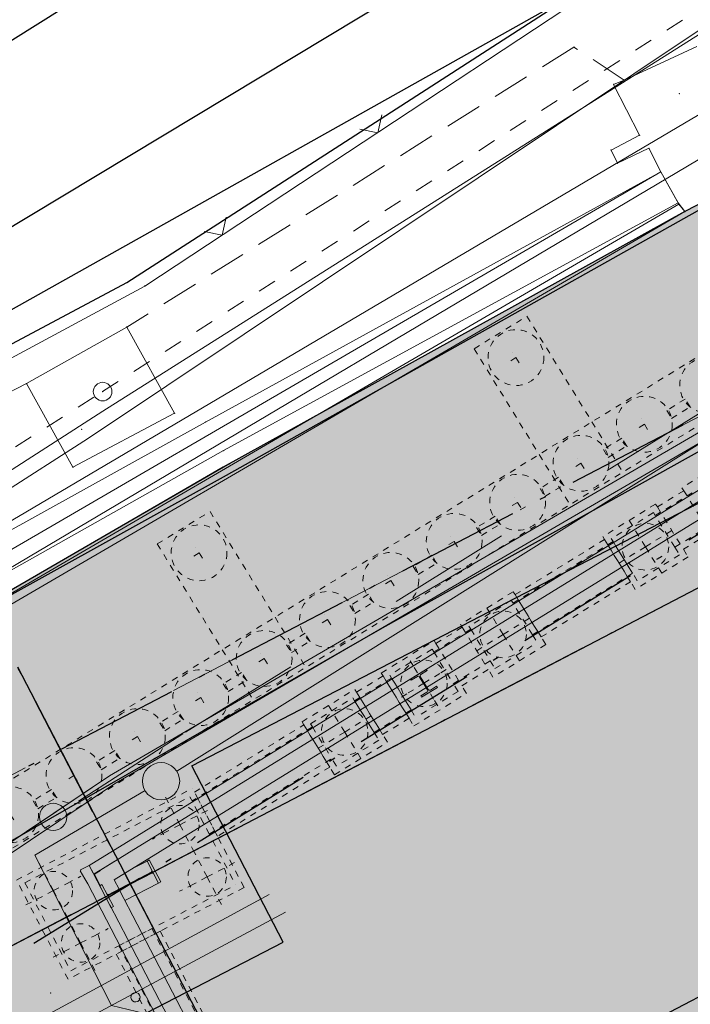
# Model space of a CAD drawing. Header units: metres. Extents: x -535942 to -530626, y -1087729 to -1086275.
# Tile 33 of 112: x -534387 to -534376, y -1086932 to -1086916. Entities that reach past the tile are written whole.
import ezdxf

# ---------------------------------------------------------------- set-up
doc = ezdxf.new("R2010")
doc.units = ezdxf.units.M
for name, pattern in [('A_CARA_07', [7, 5, -2]), ('A_CARA_15', [7.6, 5, -1.3, 0, -1.3]), ('A_CARA_16', [11.4, 6, -1.8, 0, -1.8, 0, -1.8]), ('B_CARA_02', [2, 1, -1]), ('B_CARA_03', [3, 2, -1]), ('C_1', [0.6, 0.3, -0.3]), ('C_2', [0.8999999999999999, 0.6, -0.3]), ('CONTINOUS', [0]), ('Čerchovaná 20mm', [3000, 2000, -500.0000000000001, 0, -500.0000000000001])]:
    doc.linetypes.add(name, pattern=pattern)
for name, color, linetype in [('17', 7, 'Continuous'), ('18', 7, 'Continuous'), ('2', 7, 'Continuous'), ('23', 7, 'Continuous'), ('25', 7, 'Continuous'), ('_blok katastr', 7, 'Continuous'), ('_blok SS sítě', 7, 'Continuous'), ('_blok zaměření - nové', 7, 'Continuous'), ('_základy', 7, 'Continuous'), ('AG_srafy SS komunikace', 253, 'Continuous'), ('CA_ZÁKLADY PAŽENÍ', 10, 'A_CARA_07'), ('RP_kom_odvodnění', 160, 'Continuous')]:
    doc.layers.add(name, color=color, linetype=linetype)
for name, color, linetype, lineweight in [('AG budovy tence', 240, 'Continuous', 18), ('AG budovy tluste', 240, 'Continuous', 50), ('AG kanal destova', 24, 'G_POTR_626_PN', 35), ('AG plyn', 251, 'G_POTR_632_PN', 13), ('AG silno NN', 251, 'G_VED_660_PN', 13), ('AG slabo podzemni', 251, 'G_VED_670_PN', 13), ('AG_SS kanal_déšť', 251, 'G_POTR_626_PN', 13), ('AG_SS osvětlení', 251, 'HP_04_VO', 13), ('CA_NEVHRA', 3, 'A_CARA_07', 9), ('CA_NEVHRA1_červená', 10, 'A_CARA_16', 25), ('CA_OSY', 5, 'A_CARA_15', 18), ('CA_PAŽENÍ', 10, 'Continuous', 25), ('CA_POHHRA25', 7, 'Continuous', 25), ('CA_REZY', 1, 'Continuous', 50), ('CA_ZAKLADY25', 7, 'Continuous', 18), ('RP_kom_popis', 240, 'Continuous', 35), ('RP_kom_srafy_asfalt', 41, 'Continuous', 18), ('RP_komunikace', 240, 'Continuous', 35)]:
    doc.layers.add(name, color=color, linetype=linetype, lineweight=lineweight)
doc.layers.add('AG_revizni oblacek', color=111, linetype='Continuous', plot=False)
for name, color, linetype, true_color in [('BT_BPEJ', 7, 'Continuous', 0x7fffff), ('BT_hranice_parcel', 7, 'Continuous', 0x007f00), ('BT_vnitrni_kresby', 7, 'Continuous', 0x007f00)]:
    doc.layers.add(name, color=color, linetype=linetype, true_color=true_color)
doc.layers.add('BT_hranice_budov', color=7, linetype='Continuous', lineweight=30, true_color=0x007f00)
doc.layers.get('17').off()
doc.styles.add('ROMANS', font='romans')
doc.linetypes.add('G_POTR_626_PN', pattern='A,0.5,-1,2,-6.5,[8,hpfmlin.shx,S=1,R=0,X=0,Y=0],-6.5,2,-1,0.5', length=20)
doc.linetypes.add('G_POTR_632_PN', pattern='A,0.5,-1,2,-6.5,[13,hpfmlin.shx,S=1,R=0,X=0,Y=0],-6.5,2,-1,0.5', length=20)
doc.linetypes.add('G_VED_660_PN', pattern='A,0.5,-1,2,-6.5,[28,hpfmlin.shx,S=1,R=0,X=0,Y=0],-6.5,2,-1,0.5', length=20)
doc.linetypes.add('G_VED_670_PN', pattern='A,0.5,-1,2,-6.5,[31,hpfmlin.shx,S=1,R=0,X=0,Y=0],-6.5,2,-1,0.5', length=20)
doc.linetypes.add('HP_04_VO', pattern='A,0.5,-1,2,-5,[28,hpfmlin.shx,S=1,R=0,X=0,Y=0],-0.8,["VO",ROMANS,S=1.7,R=0,X=2.75,Y=-0.8],-7,2,-1,0.5', length=19.8)

# ---------------------------------------------------------------- blocks, each defined once
blk = doc.blocks.new('_KATASTR')
at = {"layer": 'BT_BPEJ', "lineweight": -3}
blk.add_lwpolyline([(-534567.99, -1086985.9), (-534456, -1086953), (-534436.78, -1086944.4), (-534394.5, -1086925.5), (-534377.62, -1086916.03), (-534353.5, -1086902.5), (-534344.98, -1086895.04), (-534338.35, -1086889.24), (-534337.5, -1086888.5), (-534101, -1086732), (-533977.7, -1086657.11), (-533966, -1086650), (-533802, -1086557.5)], dxfattribs=at)
at = {"layer": 'BT_hranice_budov', "lineweight": -3}
blk.add_lwpolyline([(-534382.33, -1086931.32), (-534383.8, -1086928.48), (-534367.38, -1086919.97), (-534365.91, -1086922.81), (-534355.42, -1086943.57), (-534374.91, -1086953.76), (-534375.75, -1086952.18), (-534377.66, -1086948.55), (-534385.79, -1086933.11), (-534382.33, -1086931.32)], dxfattribs=at)
at = {"layer": 'BT_hranice_parcel', "lineweight": -3}
for points in [[(-533930.39, -1086626.94), (-533977.71, -1086657.09), (-534027.69, -1086688.36), (-534051.88, -1086704.35), (-534053, -1086704.99), (-534093.1, -1086730.54), (-534099.49, -1086734.79), (-534123.96, -1086749.86), (-534172.7, -1086780.69), (-534236.19, -1086822.11), (-534301.1, -1086864.48), (-534361.33, -1086904.52), (-534389.95, -1086921.75), (-534421.31, -1086936.84), (-534457.42, -1086954.5), (-534485.18, -1086964.81)], [(-534493.78, -1086969.89), (-534465.8, -1086959.93), (-534429.9, -1086944.73), (-534384.85, -1086920.69), (-534356.67, -1086902.53), (-534277.7, -1086851.96), (-534273.32, -1086849.11), (-534236.73, -1086825.56), (-534052.87, -1086705.47), (-533854.49, -1086591.17)], [(-534338.12, -1086898.49), (-534383.25, -1086923.8), (-534389.49, -1086927.26), (-534399, -1086935.91), (-534403.22, -1086942.24), (-534405.72, -1086949.33), (-534407.13, -1086958.44), (-534408.09, -1086961.55), (-534410.53, -1086965.99), (-534414.49, -1086969.52), (-534420.58, -1086971.17), (-534438.35, -1086968.22), (-534436.99, -1086966.48), (-534427.74, -1086964.13), (-534413.07, -1086960.36), (-534414.19, -1086955.97)], [(-534278.2, -1086870.91), (-534280.81, -1086872.42), (-534283.9, -1086873.33), (-534336.41, -1086901.56), (-534380.73, -1086926.26), (-534387.36, -1086930.06), (-534395.68, -1086937.38), (-534400.23, -1086943.77), (-534402.1, -1086949.28), (-534402.94, -1086954.59), (-534401.71, -1086960.85), (-534397.72, -1086964.65), (-534394.01, -1086965.74), (-534388.06, -1086961.48), (-534382.1, -1086954.4), (-534380.8, -1086952.07), (-534380.09, -1086950.32), (-534377.66, -1086948.55)], [(-534374.91, -1086953.76), (-534375.75, -1086952.18), (-534377.66, -1086948.55), (-534385.79, -1086933.11), (-534382.33, -1086931.32), (-534383.8, -1086928.48), (-534367.38, -1086919.97), (-534365.91, -1086922.81)]]:
    blk.add_lwpolyline(points, dxfattribs=at)
at = {"layer": 'BT_vnitrni_kresby', "lineweight": -3}
blk.add_lwpolyline([(-534391.04, -1086919.5), (-534363.29, -1086902.12)], dxfattribs=at)
blk = doc.blocks.new('kanalizace SS')
at = {"layer": 'AG_SS kanal_déšť', "ltscale": 0.7}
blk.add_line((-534375.49, -1086918.63), (-534390.54, -1086927.55), dxfattribs=at)
blk = doc.blocks.new('ss plyn')
at = {"layer": 'AG plyn', "color": 251, "lineweight": 15, "ltscale": 0.5}
for p, q in [((-534372.0774399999, -1086914.2609), (-534385.46831, -1086923.19931)), ((-534385.46831, -1086923.19931), (-534398.89266, -1086931.80294))]:
    blk.add_line(p, q, dxfattribs=at)
blk = doc.blocks.new('SS nízké napětí')
at = {"layer": 'AG silno NN', "ltscale": 0.7}
for p, q in [((-534385.23875, -1086922.76528), (-534371.69062, -1086914.21236)), ((-534398.82281, -1086931.4979), (-534385.23875, -1086922.76528))]:
    blk.add_line(p, q, dxfattribs=at)
blk = doc.blocks.new('ss_vo')
at = {"layer": 'AG_SS osvětlení', "ltscale": 0.7}
for p, q in [((-534394.0879, -1086928.8786), (-534368.1772, -1086913.5948)), ((-534390.22625, -1086934.7029), (-534382.55352, -1086930.55456))]:
    blk.add_line(p, q, dxfattribs=at)
blk = doc.blocks.new('ss sdělovací kabel')
at = {"layer": 'AG slabo podzemni', "ltscale": 0.7}
blk.add_line((-534386.54377, -1086933.11273), (-534382.2921600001, -1086930.83628), dxfattribs=at)
blk = doc.blocks.new('Z212')
at = {"color": 0, "lineweight": -2}
for p, q in [((-0.21, 0.21), (0, 0)), ((0, 0), (0.21, 0.21))]:
    blk.add_line(p, q, dxfattribs=at)
blk = doc.blocks.new('Z15')
at = {"layer": '23', "color": 0, "lineweight": -2}
blk.add_circle((0, 0), 0.15, dxfattribs=at)
blk = doc.blocks.new('Zaměření - zekan')
at = {"layer": 'AG_srafy SS komunikace', "transparency": 33554516}
h = blk.add_hatch(color=256, dxfattribs=at)
h.dxf.hatch_style = 1
h.paths.add_polyline_path([(-534240.26, -1086848.01), (-534242.39, -1086848.54), (-534243.973653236, -1086849.136313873), (-534248.67, -1086851.22), (-534254.11, -1086853.75), (-534260.09, -1086856.64), (-534264.42, -1086858.86), (-534270.39, -1086862.11), (-534275.64, -1086864.95), (-534281.45, -1086868.07), (-534281.6585785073, -1086868.182632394), (-534285.72, -1086869.95), (-534292.5816847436, -1086873.476675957), (-534300.99, -1086878.21), (-534304.6999999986, -1086880.029999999), (-534311.17, -1086883.6), (-534311.21, -1086883.69), (-534319, -1086887.9), (-534326.28, -1086891.8), (-534333.68, -1086895.85), (-534341.0325722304, -1086899.871940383), (-534342.3899999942, -1086900.589999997), (-534348.52, -1086904), (-534357.39, -1086909.18), (-534363.51, -1086912.76), (-534368.15, -1086915.35), (-534368.58, -1086915.38), (-534371.67, -1086917.17), (-534371.6, -1086917.36), (-534374.61, -1086918.91), (-534375.85, -1086919.55), (-534383.2984765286, -1086923.670002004), (-534387.62, -1086926.167315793), (-534390.99, -1086928.47), (-534395.26, -1086932.19), (-534398.39, -1086935.37), (-534401.04, -1086938.71), (-534403.34, -1086942.64), (-534405.25, -1086947.26), (-534406.47, -1086948.88), (-534407.31, -1086949.26), (-534408.77, -1086950.15), (-534411.9, -1086951.42), (-534412.44, -1086951.7), (-534411.5724914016, -1086955.249622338), (-534406.31, -1086953.97), (-534406.43, -1086955.99), (-534406.92, -1086958.84), (-534407.82, -1086961.82), (-534408.73, -1086963.55), (-534410.13, -1086965.71), (-534411.33, -1086966.62), (-534411.44, -1086966.66), (-534412.09, -1086967.39), (-534412.79, -1086968.05), (-534413.62, -1086968.71), (-534414.49, -1086969.26), (-534416.26, -1086969.93), (-534415.54, -1086973.73), (-534414.56, -1086973.85), (-534413.62, -1086974.05), (-534405.67, -1086972.87), (-534403.64, -1086972.67), (-534402.63, -1086972.81), (-534401.62, -1086973.13), (-534400.5, -1086973.63), (-534397.57, -1086975.25), (-534395.92, -1086976.46), (-534395, -1086977.42), (-534392.36, -1086981.04), (-534391.77, -1086982.25), (-534391.1, -1086982), (-534390.78, -1086982.85), (-534391.39, -1086983.1), (-534390.58, -1086985.29), (-534390.25, -1086986.4), (-534390.1, -1086987.69), (-534390.06, -1086988.65), (-534390.2, -1086989.8), (-534390.5, -1086990.92), (-534391.16, -1086992.45), (-534391.4, -1086992.91), (-534381.94, -1086987.31), (-534382.24, -1086986.32), (-534382.32, -1086985.31), (-534382.16, -1086984.27), (-534381.82, -1086983.34), (-534381.32, -1086982.44), (-534380.71, -1086981.63), (-534379.98, -1086980.93), (-534379.21, -1086980.3), (-534378.39, -1086979.72), (-534377.4667975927, -1086979.21125188), (-534373.7107396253, -1086977.111795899), (-534372.5833892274, -1086976.507571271), (-534371.89, -1086976.12), (-534371.16, -1086975.66), (-534367.03, -1086973.76), (-534365.62, -1086973.12), (-534362.45, -1086971.42), (-534362.5651751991, -1086971.197502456), (-534357.1525324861, -1086968.395663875), (-534349.9735908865, -1086964.675849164), (-534344.0311389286, -1086961.596729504), (-534335.3804887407, -1086957.063456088), (-534329.65, -1086954.06), (-534329.53, -1086954.31), (-534329, -1086954.29), (-534328.53, -1086954.37), (-534328.09, -1086954.52), (-534327.64, -1086954.75), (-534327.21, -1086955.13), (-534326.4, -1086956.7), (-534323.4, -1086955.17), (-534324.27, -1086953.55), (-534324.32, -1086953.03), (-534324.26, -1086952.54), (-534324.13, -1086952.05), (-534323.82, -1086951.55), (-534323.49, -1086951.1), (-534311.67, -1086944.94), (-534305.34, -1086941.6), (-534300.39, -1086939.07), (-534294.7979542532, -1086936.103610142), (-534294.97, -1086935.8), (-534290.7701127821, -1086933.636206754), (-534286.14, -1086931.26), (-534286.02, -1086931.42), (-534285.95, -1086931.48), (-534281.8899999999, -1086929.385), (-534271.3, -1086923.94), (-534268.39, -1086922.44), (-534266.57, -1086921.49), (-534263.17, -1086919.71), (-534259.8950294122, -1086918.002599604), (-534258.72, -1086917.39), (-534257.63, -1086916.91), (-534256.65, -1086916.73), (-534255.56, -1086916.71), (-534254.93, -1086916.98), (-534253.92, -1086917.86), (-534252.78, -1086919.28), (-534251.69, -1086920.86), (-534249.08, -1086925.78), (-534247.53, -1086928.67), (-534240.069871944, -1086924.81), (-534241.74, -1086921.65), (-534244.1886135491, -1086916.905811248), (-534244.46, -1086916.38), (-534245.17, -1086914.8), (-534245.34, -1086913.82), (-534245.4, -1086912.79), (-534245.16, -1086911.8), (-534244.75, -1086910.85), (-534244.21, -1086909.95), (-534243.65, -1086909.23), (-534242.81, -1086908.49), (-534241.96, -1086907.93), (-534238.92, -1086906.61), (-534233.75, -1086904.35), (-534231.72, -1086903.63), (-534231.12, -1086903.38), (-534222.86, -1086899.98), (-534221.64, -1086899.45), (-534215.26, -1086896.83), (-534209.18, -1086894.35), (-534207.62, -1086893.82), (-534206.23, -1086893.48), (-534204.6, -1086893.25), (-534203.26, -1086893.19), (-534201.71, -1086893.25), (-534200.3800000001, -1086893.426713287), (-534199.2, -1086893.7), (-534197.72, -1086894.19), (-534196.37, -1086894.9), (-534195.14, -1086895.82), (-534194.07, -1086896.96), (-534193.35, -1086897.92), (-534192.6, -1086899.44), (-534189.28, -1086891.78), (-534190.21, -1086891.25), (-534190.71, -1086890.67), (-534191, -1086890.06), (-534191.12, -1086889.29), (-534191.03, -1086888.49), (-534190.77, -1086887.8), (-534190.37, -1086887.08), (-534189.77, -1086886.62), (-534189.02, -1086886.35), (-534188.25, -1086886.41), (-534187.49, -1086886.8), (-534187, -1086887.35), (-534186.63, -1086888.11), (-534186.43, -1086889.03), (-534186.44, -1086889.87), (-534176.56, -1086889.35), (-534177.65, -1086886.35), (-534179.05, -1086882.57), (-534179.03, -1086882.09), (-534178.78, -1086881.7), (-534177.003038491, -1086880.974458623), (-534171.47, -1086878.73), (-534168.5985315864, -1086877.516286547), (-534164.6779265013, -1086875.910913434), (-534163.53, -1086875.46), (-534162.56, -1086875.05), (-534161.21, -1086874.87), (-534158.44, -1086876.72), (-534157.24, -1086876.86), (-534152.2, -1086873.32), (-534150.4, -1086872.02), (-534148.76, -1086870.34), (-534147.72, -1086869.64), (-534147.78, -1086868.94), (-534147.38, -1086868.62), (-534145.94, -1086867.86), (-534144.5, -1086867.1), (-534142.98, -1086868.83), (-534139.47, -1086866.78), (-534139.23, -1086867.11), (-534139.46, -1086867.68), (-534138.99, -1086868.33), (-534117.8682796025, -1086863.128206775), (-534113.56, -1086852.87), (-534114.37, -1086851.52), (-534114.78, -1086850.57), (-534115.01, -1086849.57), (-534115.14, -1086848.49), (-534115.1, -1086846.51), (-534114.61, -1086844.2), (-534114.35, -1086844.04), (-534113.74, -1086841.96), (-534113.25, -1086840.97), (-534112.53, -1086839.04), (-534112.01, -1086837.76), (-534111.58, -1086837.05), (-534111.22, -1086836.67), (-534110.4, -1086836), (-534109.5700000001, -1086835.59), (-534107.574341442, -1086834.452736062), (-534105.2612353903, -1086833.13456864), (-534102.9142428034, -1086831.771511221), (-534099.15, -1086829.58), (-534093.8379775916, -1086826.489672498), (-534089.7892419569, -1086824.132945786), (-534088.77, -1086823.54), (-534084.12, -1086821.01), (-534085.8708698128, -1086817.862603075), (-534090.54, -1086820.46), (-534093.59, -1086822.14), (-534094.49, -1086822.57), (-534095.48, -1086822.88), (-534096.44, -1086822.95), (-534097.57, -1086822.86), (-534098.46, -1086822.57), (-534101.43, -1086820.53), (-534103.51, -1086818.2), (-534105.97, -1086814.25), (-534107.99, -1086810.23), (-534109.55, -1086807.26), (-534111.07, -1086804.41), (-534111.9, -1086802.88), (-534116.5, -1086794.06), (-534117.17, -1086792.06), (-534117.42, -1086790.69), (-534117.39, -1086789.25), (-534117.19, -1086787.5), (-534116.66, -1086785.76), (-534115.86, -1086784.28), (-534114.92, -1086782.83), (-534113.95, -1086781.82), (-534112.79, -1086780.91), (-534108.66, -1086778.44), (-534110.50542082, -1086775.354336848), (-534114.85, -1086777.87), (-534116.37, -1086778.45), (-534117.72, -1086778.78), (-534118.78, -1086778.9), (-534119.79, -1086778.87), (-534120.72, -1086778.71), (-534122.33, -1086778.24), (-534123.61, -1086777.53), (-534124.14, -1086776.51), (-534124.5, -1086775.53), (-534124.78, -1086773.93), (-534124.92, -1086772.42), (-534124.95, -1086770.88), (-534124.84, -1086769.37), (-534124.65, -1086767.87), (-534124.34, -1086766.41), (-534123.95, -1086764.94), (-534123.48, -1086763.55), (-534122.5307676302, -1086761.319303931), (-534122.48, -1086761.2), (-534121.67, -1086759.91), (-534120.71, -1086758.7), (-534119.94, -1086758), (-534115.0945983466, -1086754.802906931), (-534112.489425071, -1086753.118228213), (-534108.92, -1086750.81), (-534112.62, -1086746.13), (-534115.8070456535, -1086748.181541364), (-534119.2678012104, -1086750.409273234), (-534123.55, -1086753.29), (-534125.75, -1086754.94), (-534127.24, -1086756.26), (-534128.21, -1086757.38), (-534129.07, -1086758.68), (-534129.99, -1086760.43), (-534130.79, -1086762.3), (-534131.7700188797, -1086765.256113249), (-534132.17, -1086766.67), (-534132.7536063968, -1086769.153634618), (-534133.08, -1086770.92), (-534132.94, -1086773.13), (-534131.84, -1086777.78), (-534132.14, -1086777.97), (-534130.89, -1086781.58), (-534129.44, -1086783.59), (-534126.6306465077, -1086788.644785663), (-534124.24, -1086793.34), (-534123.65, -1086795.82), (-534123.48, -1086797.42), (-534123.9729202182, -1086799.533639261), (-534124.97, -1086801.52), (-534126.17, -1086803.45), (-534127.54, -1086804.78), (-534127.92, -1086804.75), (-534132.58, -1086807.28), (-534139.56, -1086810.01), (-534146.11, -1086812.58), (-534152.72, -1086815.14), (-534159.36, -1086817.74), (-534166.12, -1086820.4), (-534174.33, -1086823.85), (-534182.75, -1086826.87), (-534190.84, -1086831.94), (-534200.46, -1086836.84), (-534206.25, -1086839.79), (-534206.69, -1086840.05), (-534208.7456935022, -1086841.111504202), (-534210.685132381, -1086842.125612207), (-534215.8010762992, -1086844.800674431), (-534222.31, -1086848.04), (-534225.67, -1086849.34), (-534227.09, -1086849.34), (-534228.34, -1086849.44), (-534229.372506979, -1086849.267915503), (-534230.35, -1086849.04), (-534234.18, -1086847.95), (-534236.16, -1086847.74), (-534238.29, -1086847.76)])
h.paths.add_polyline_path([(-534391.83, -1086964.99), (-534388.99, -1086967.75), (-534389.32, -1086968.65), (-534389.03, -1086969.71), (-534388.91, -1086968.78), (-534388.57, -1086967.76), (-534388.06, -1086966.84), (-534386.87, -1086965.26), (-534384.26, -1086962.14), (-534380.15, -1086957.28), (-534377.72, -1086954.43), (-534375.2579376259, -1086953.138918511), (-534377.42, -1086949), (-534378.23, -1086949.37), (-534378.17, -1086949.49), (-534379.06, -1086949.91), (-534380.6, -1086951.93), (-534380.7, -1086951.86), (-534381.58, -1086953.7), (-534381.4832994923, -1086953.783807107), (-534383.82, -1086956.48), (-534386.6778588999, -1086959.782414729), (-534387.92, -1086961.27), (-534389.99, -1086963.67), (-534390.75, -1086964.34), (-534391.55, -1086964.89)], flags=16)
at = {"layer": '18', "color": 252, "lineweight": 15}
for p in [(-534377.64, -1086916.9), (-534377, -1086917.5), (-534376.83, -1086917.43), (-534375.94, -1086917.65), (-534376.58, -1086918.32), (-534377.04, -1086918.56), (-534376.43, -1086918.53), (-534376.94, -1086918.77), (-534376.24, -1086918.91), (-534375.96, -1086919.41), (-534375.85, -1086919.55), (-534384.56, -1086920.75), (-534384.85, -1086921.41), (-534386.47, -1086922.32), (-534385.24, -1086922.45), (-534384.08, -1086922.8), (-534385.58, -1086923.06), (-534383.58, -1086922.94), (-534383.29, -1086923.4), (-534385.72, -1086923.67), (-534383.19, -1086923.61), (-534386.08, -1086932.14)]:
    blk.add_point(p, dxfattribs=at)
at = {"layer": '2', "color": 251, "linetype": 'C_1', "lineweight": 15}
for p, q in [((-534385.24, -1086922.45), (-534371.85, -1086913.88)), ((-534398.81, -1086931.05), (-534385.24, -1086922.45))]:
    blk.add_line(p, q, dxfattribs=at)
at = {"layer": '2', "color": 251, "lineweight": 15}
for p, q in [((-534376.83, -1086917.43), (-534375.66, -1086916.89)), ((-534376.24, -1086918.91), (-534383.58, -1086922.94)), ((-534375.85, -1086919.55), (-534374.61, -1086918.91)), ((-534383.29, -1086923.4), (-534375.96, -1086919.41)), ((-534383.19, -1086923.61), (-534375.85, -1086919.55)), ((-534383.58, -1086922.94), (-534388.06, -1086925.42)), ((-534387.75, -1086925.91), (-534383.29, -1086923.4)), ((-534383.19, -1086923.61), (-534387.62, -1086926.17)), ((-534385.13, -1086928.64), (-534388.29, -1086930.76))]:
    blk.add_line(p, q, dxfattribs=at)
at = {"layer": '23', "color": 252, "lineweight": 15}
for p, q in [((-534384.56, -1086920.75), (-534377.37, -1086916.01)), ((-534377, -1086917.5), (-534376.83, -1086917.43)), ((-534376.58, -1086918.32), (-534377, -1086917.5)), ((-534377.04, -1086918.56), (-534376.58, -1086918.32)), ((-534376.94, -1086918.77), (-534377.04, -1086918.56)), ((-534376.43, -1086918.53), (-534376.94, -1086918.77)), ((-534376.24, -1086918.91), (-534376.43, -1086918.53)), ((-534375.96, -1086919.41), (-534376.24, -1086918.91)), ((-534375.85, -1086919.55), (-534375.96, -1086919.41)), ((-534388.98, -1086923.13), (-534384.56, -1086920.75)), ((-534386.47, -1086922.32), (-534384.85, -1086921.41)), ((-534384.85, -1086921.41), (-534384.08, -1086922.8)), ((-534385.72, -1086923.67), (-534386.47, -1086922.32)), ((-534384.08, -1086922.8), (-534385.72, -1086923.67))]:
    blk.add_line(p, q, dxfattribs=at)
at = {"layer": '25', "color": 252, "linetype": 'C_2', "lineweight": 15}
for p, q in [((-534377.64, -1086916.9), (-534384.85, -1086921.41)), ((-534376.83, -1086917.43), (-534377.64, -1086916.9)), ((-534386.47, -1086922.32), (-534389.33, -1086923.79))]:
    blk.add_line(p, q, dxfattribs=at)
at = {"layer": 'AG_revizni oblacek'}
blk.add_lwpolyline([(-534348.52, -1086904), (-534357.39, -1086909.18), (-534363.51, -1086912.76), (-534368.15, -1086915.35), (-534368.58, -1086915.38), (-534371.67, -1086917.17), (-534371.6, -1086917.36), (-534374.61, -1086918.91), (-534375.85, -1086919.55), (-534383.2984765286, -1086923.670002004), (-534387.62, -1086926.167315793), (-534390.99, -1086928.47), (-534395.26, -1086932.19), (-534398.39, -1086935.37), (-534401.04, -1086938.71), (-534403.34, -1086942.64)], dxfattribs=at)
at = {"layer": '17', "color": 251, "lineweight": 15}
blk.add_blockref('Z15', (-534385.24, -1086922.45), dxfattribs=at)
at = {"layer": '23', "color": 252, "lineweight": 15, "rotation": 33.39999999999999}
for p in [(-534380.8, -1086918.28), (-534383.31, -1086919.93)]:
    blk.add_blockref('Z212', p, dxfattribs=at)
blk = doc.blocks.new('půdorys nový')
at = {"color": 251, "lineweight": 15}
for p, q in [((34.63641268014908, 60.12485942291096), (34.33717819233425, 60.10344164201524)), ((34.63794762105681, 60.10341428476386), (34.63641268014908, 60.12485942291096)), ((34.33717819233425, 60.10344164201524), (34.33871313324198, 60.08199650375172)), ((34.33871313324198, 60.08199650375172), (34.45541458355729, 60.09034943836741)), ((34.48427328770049, 60.06534593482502), (34.50162169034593, 59.82296599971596)), ((34.51359106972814, 59.82382271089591), (34.49624266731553, 60.06620264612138)), ((34.52124617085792, 60.09506135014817), (34.63794762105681, 60.10341428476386)), ((34.65915122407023, 59.80717214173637), (34.54244977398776, 59.79881920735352)), ((34.66068616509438, 59.78572700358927), (34.65915122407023, 59.80717214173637)), ((28.35679543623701, 59.66608348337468), (28.35679543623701, 59.46647753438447)), ((28.36279543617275, 59.46647753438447), (28.36279543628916, 59.66608348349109)), ((28.47648921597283, 59.683960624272), (28.36608149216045, 59.67605796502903)), ((28.36650985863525, 59.67007327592), (28.47691758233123, 59.67797593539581)), ((28.47691758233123, 59.67797593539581), (28.47648921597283, 59.683960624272)), ((34.4766181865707, 59.79410729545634), (34.35991673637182, 59.78575436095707)), ((34.35991673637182, 59.78575436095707), (34.36145167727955, 59.76430922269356)), ((34.36145167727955, 59.76430922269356), (34.66068616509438, 59.78572700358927)), ((28.39679543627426, 59.46647753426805), (28.35679543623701, 59.46647753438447)), ((28.35679543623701, 59.46647753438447), (28.35679543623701, 59.06647753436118)), ((28.35679543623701, 59.46647753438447), (28.36279543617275, 59.46647753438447)), ((28.39679543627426, 59.27397753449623), (28.39679543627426, 59.46647753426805)), ((28.94134757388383, 59.46647753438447), (29.21579543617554, 59.46647753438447)), ((29.21579543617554, 59.46647753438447), (29.21579543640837, 59.29397753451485)), ((29.25679543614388, 59.46647753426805), (29.21679543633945, 59.46647753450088)), ((29.21679543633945, 59.46647753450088), (29.21679543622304, 59.27397753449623)), ((29.25679543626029, 59.06647753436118), (29.25679543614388, 59.46647753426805)), ((29.21679543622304, 59.27397753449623), (28.39679543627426, 59.27397753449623)), ((28.39679543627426, 59.25897753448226), (29.21679543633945, 59.25897753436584)), ((28.39679543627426, 59.0664775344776), (28.39679543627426, 59.25897753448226)), ((28.41779543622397, 59.27397753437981), (28.4054243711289, 59.28634859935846)), ((29.21579543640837, 59.29397753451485), (29.19579543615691, 59.27397753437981)), ((29.19579543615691, 59.25897753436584), (29.21579543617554, 59.23897753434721)), ((29.21579543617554, 59.23897753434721), (29.21579543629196, 59.0664775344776)), ((29.21679543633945, 59.25897753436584), (29.21679543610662, 59.0664775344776)), ((28.35679543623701, 59.06647753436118), (28.39679543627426, 59.0664775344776)), ((29.21579543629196, 59.0664775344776), (28.60684260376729, 59.0664775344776)), ((29.21679543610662, 59.0664775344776), (29.25679543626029, 59.06647753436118))]:
    blk.add_line(p, q, dxfattribs=at)
for centre, radius, start, end in [((34.45734218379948, 60.06341833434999), 0.02699999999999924, 4.093977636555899, 94.0939776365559), ((34.52317377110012, 60.06813024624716), 0.02699999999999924, 94.0939776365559, 184.0939776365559), ((34.47469058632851, 59.82103839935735), 0.02699999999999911, 274.0939776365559, 4.093977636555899), ((34.54052217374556, 59.82575031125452), 0.02700000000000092, 184.0939776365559, 274.0939776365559), ((28.36679543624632, 59.66608348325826), 0.01000000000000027, 94.09408076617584, 180), ((28.36679543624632, 59.66608348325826), 0.004, 94.09408076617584, 180)]:
    blk.add_arc(centre, radius, start, end, dxfattribs=at)
at = {"layer": 'CA_OSY', "color": 251, "lineweight": 15}
for p, q in [((23.16650059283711, 61.70634859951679), (318.3485160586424, 61.70634859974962)), ((23.16650147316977, 59.26634859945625), (318.3485160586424, 59.26634859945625)), ((23.16650358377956, 53.41800163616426), (316.817915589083, 53.41800163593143))]:
    blk.add_line(p, q, dxfattribs=at)
at = {"layer": 'CA_POHHRA25', "color": 251, "lineweight": 15}
for p, q in [((62.25684304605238, 62.10634859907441), (28.35782306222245, 59.6752913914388)), ((28.35684304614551, 59.83570191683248), (28.35684304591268, 59.41634859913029)), ((28.35782306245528, 59.83570191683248), (28.35782306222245, 59.6752913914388)), ((28.75684304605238, 59.70396374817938), (28.35684304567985, 59.67529139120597)), ((28.35684304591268, 59.11634859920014), (28.3568430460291, 52.83634859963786))]:
    blk.add_line(p, q, dxfattribs=at)
at = {"layer": 'CA_REZY', "color": 251, "lineweight": 15}
for p, q in [((62.25684304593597, 62.266348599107), (28.35782306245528, 59.83570191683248)), ((28.60684304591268, 59.44249991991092), (62.25923257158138, 61.85473319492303)), ((28.1968430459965, 59.82416272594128), (28.18638347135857, 59.82341297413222)), ((28.18638347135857, 59.82341297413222), (28.19684304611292, 59.67749438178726)), ((28.35684304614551, 59.83570191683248), (28.1968430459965, 59.83570191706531)), ((28.1968430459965, 59.83570191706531), (28.1968430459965, 59.82416272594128)), ((28.19684304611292, 59.67749438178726), (28.1968430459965, 59.58150542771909)), ((28.1968430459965, 59.58150542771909), (28.1968430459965, 58.76634964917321)), ((28.60684304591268, 52.22634884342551), (28.60684304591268, 59.25709859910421)), ((28.19684304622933, 58.76634964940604), (28.19684304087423, 52.72634859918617))]:
    blk.add_line(p, q, dxfattribs=at)
blk.add_lwpolyline([(28.60684304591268, 59.27559859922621), (28.60684304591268, 59.44249991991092)], dxfattribs=at)
for radius, start, end in [(0.0749999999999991, 90, 180), (0.07500000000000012, 180, 0), (0.07499999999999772, 0, 90)]:
    blk.add_arc((28.03782306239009, 57.60634859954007), radius, start, end, dxfattribs=at)
blk = doc.blocks.new('A$C33453530')
at = {"layer": 'CA_OSY', "color": 0, "ltscale": 0.25}
for p, q in [((-99.7440782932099, -7.149744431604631), (99.7440782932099, 7.149744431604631)), ((7.149744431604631, -99.7440782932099), (-7.149744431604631, 99.7440782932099))]:
    blk.add_line(p, q, dxfattribs=at)
at = {"layer": 'CA_ZÁKLADY PAŽENÍ', "color": 0, "lineweight": -2, "ltscale": 0.5}
blk.add_circle((0, 0), 450, dxfattribs=at)
blk = doc.blocks.new('A$Ca459e306')
at = {"layer": 'AG_revizni oblacek', "ltscale": 0.5}
for p, q in [((0, 3939.999999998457), (0, -7948.977382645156)), ((-3065.038965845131, 8.731149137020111e-11), (75669.90750165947, -2.240994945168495e-09))]:
    blk.add_line(p, q, dxfattribs=at)
at = {"layer": 'CA_NEVHRA1_červená', "color": 251, "linetype": 'B_CARA_03', "lineweight": 13, "ltscale": 0.7}
for p, q in [((8899.754950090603, 5084.321616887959), (9897.195733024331, 5155.819061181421)), ((8899.754950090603, 5084.321616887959), (9110.672410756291, 2141.871307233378)), ((9897.195733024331, 5155.819061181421), (10108.11319368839, 2213.368751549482)), ((-4073.596456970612, 2149.24865825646), (34618.53127812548, 4922.734859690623)), ((2915.110252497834, 4655.336950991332), (3912.551035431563, 4726.834395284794)), ((2915.110252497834, 4655.336950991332), (3126.027713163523, 1712.88664133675)), ((3912.551035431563, 4726.834395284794), (4123.468496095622, 1784.384085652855)), ((-4005.673884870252, 1201.679914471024), (34803.34721395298, 3983.545136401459))]:
    blk.add_line(p, q, dxfattribs=at)
at = {"layer": 'CA_ZÁKLADY PAŽENÍ', "color": 251, "linetype": 'B_CARA_03', "lineweight": 13, "ltscale": 0.5}
for points in [[(9999.343848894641, 2681.790815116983), (10010.06846554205, 2532.174697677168), (10359.17273956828, 2557.198803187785), (10348.44812292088, 2706.814920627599)], [(11196.27278841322, 2767.587748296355), (11206.99740506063, 2617.97163085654), (11556.10167908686, 2642.995736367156), (11545.37706243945, 2792.611853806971)], [(8802.414909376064, 2595.993881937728), (8813.139526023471, 2446.377764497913), (9162.243800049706, 2471.401870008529), (9151.519183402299, 2621.017987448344)], [(6408.55703033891, 2424.400015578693), (6419.281646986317, 2274.783898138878), (6768.385921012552, 2299.808003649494), (6757.661304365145, 2449.424121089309)], [(7605.485969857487, 2510.196948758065), (7616.210586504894, 2360.58083131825), (7965.314860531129, 2385.604936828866), (7954.590243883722, 2535.221054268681)], [(4014.699151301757, 2252.806149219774), (4025.423767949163, 2103.190031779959), (4374.528041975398, 2128.214137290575), (4363.803425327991, 2277.83025473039)], [(5211.628090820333, 2338.603082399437), (5222.35270746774, 2188.986964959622), (5571.456981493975, 2214.011070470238), (5560.732364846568, 2363.627187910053)], [(1620.841272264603, 2081.212282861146), (1631.56588891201, 1931.596165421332), (1980.670162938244, 1956.620270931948), (1969.945546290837, 2106.236388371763)], [(2817.77021178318, 2167.009216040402), (2828.494828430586, 2017.393098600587), (3177.599102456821, 2042.417204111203), (3166.874485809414, 2192.033321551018)], [(-773.0166067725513, 1909.618416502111), (-762.2919901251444, 1760.002299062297), (-413.1877160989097, 1785.026404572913), (-423.9123327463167, 1934.642522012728)], [(423.9123327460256, 1995.415349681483), (434.6369493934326, 1845.799232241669), (783.7412234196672, 1870.823337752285), (773.0166067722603, 2020.4394551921)]]:
    blk.add_lwpolyline(points, close=True, dxfattribs=at)
at = {"layer": 'CA_PAŽENÍ', "color": 251, "linetype": 'B_CARA_03', "lineweight": 13}
for p in [(9432.436627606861, 4646.285967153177), (3447.791930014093, 4217.30130125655), (10772.36045566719, 2737.201334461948), (11969.28939518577, 2822.998267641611), (8378.502576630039, 2565.607468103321), (9575.431516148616, 2651.404401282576), (7181.573637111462, 2479.810534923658), (4787.715758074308, 2308.21666856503), (5984.644697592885, 2394.013601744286), (2393.857879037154, 2136.622802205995), (3590.786818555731, 2222.419735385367), (0, 1965.028935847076), (1196.928939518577, 2050.825869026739), (-1196.928939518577, 1879.232002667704)]:
    blk.add_blockref('A$C33453530', p, dxfattribs=at)
blk = doc.blocks.new('přeložka náhon')
at = {"layer": 'AG kanal destova', "color": 251, "lineweight": 13, "ltscale": 0.7}
for points in [[(-534384.0429823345, -1086928.567427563), (-534355.1407846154, -1086910.465083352)], [(-534384.5600429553, -1086932.471615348), (-534385.0988633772, -1086932.339080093), (-534386.3316684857, -1086929.91770886), (-534384.5561257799, -1086928.878238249)]]:
    blk.add_lwpolyline(points, dxfattribs=at)
at = {"layer": 'AG kanal destova', "color": 251, "linetype": 'Continuous', "lineweight": 13, "ltscale": 0.7}
blk.add_circle((-534384.2972296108, -1086928.726670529), 0.3, dxfattribs=at)
at = {"layer": 'RP_kom_odvodnění', "color": 251, "linetype": 'B_CARA_02', "lineweight": 13, "ltscale": 2}
blk.add_lwpolyline([(-534234.8019852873, -1086847.919878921), (-534235.5221658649, -1086847.919006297), (-534270.2468826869, -1086865.793550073), (-534280.3164171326, -1086871.071929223), (-534283.3324081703, -1086872.626968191), (-534283.8570651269, -1086872.91212408), (-534285.1446717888, -1086873.580142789), (-534312.2391629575, -1086887.61631524), (-534315.1849172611, -1086889.131636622), (-534321.8546369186, -1086892.709692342), (-534326.6027008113, -1086895.031061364), (-534330.0055363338, -1086896.795645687), (-534355.0034198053, -1086910.029546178), (-534383.9486981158, -1086927.962460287), (-534385.8469572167, -1086929.192795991)], dxfattribs=at)
at = {"layer": 'RP_kom_odvodnění', "color": 251, "linetype": 'CONTINOUS', "lineweight": 13, "ltscale": 2}
blk.add_circle((-534386.0378288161, -1086929.302194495), 0.2200000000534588, dxfattribs=at)
blk = doc.blocks.new('A$Cf8a33a96')
at = {"layer": 'AG_revizni oblacek', "linetype": 'Čerchovaná 20mm'}
for p, q in [((1.192092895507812e-07, -9246.04788017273), (2.384185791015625e-07, 67434.63207900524)), ((-4913.909610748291, 38687.76657962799), (41083.70649600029, 41984.91669952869)), ((-6173.615561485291, 41480.00000011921), (290262.5786824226, 41480.00000011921)), ((-6173.615561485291, 39040.00000011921), (290262.5786824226, 39040.00000023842)), ((-6173.615561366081, 33190.00000023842), (290262.5786823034, 33190.00000011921))]:
    blk.add_line(p, q, dxfattribs=at)
at = {"layer": 'CA_NEVHRA', "color": 252, "lineweight": 13}
for p, q in [((9875.99339127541, 40018.61277031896), (9840.244669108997, 40517.33316178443)), ((7188.315740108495, 39825.95764088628), (7152.56701794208, 40324.67803235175)), ((5669.001328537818, 40041.71578878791), (5656.405843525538, 40217.43186576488)), ((-1149.999999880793, 39515.00000011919), (-1149.999999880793, 40015.00000011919)), ((1150.000000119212, 39515.0000002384), (1150.000000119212, 40015.0000002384)), ((4195.99339127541, 39611.46530795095), (4160.244669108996, 40110.18569941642)), ((5692.154565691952, 39718.71147429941), (5669.001328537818, 40041.71578878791)), ((9875.99339127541, 40018.61277031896), (9377.272999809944, 39982.86404815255)), ((9875.99339127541, 40018.61277031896), (10374.71378274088, 40054.36149248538)), ((9875.99339127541, 40018.61277031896), (9911.742113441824, 39519.8923788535)), ((7188.315740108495, 39825.95764088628), (6689.595348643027, 39790.20891871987)), ((7188.315740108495, 39825.95764088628), (7687.036131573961, 39861.7063630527)), ((7188.315740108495, 39825.95764088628), (7224.064462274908, 39327.23724942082)), ((5366.823007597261, 39695.39141824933), (5193.434174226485, 39682.962752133)), ((5692.154565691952, 39718.71147429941), (5366.823007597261, 39695.39141824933)), ((5692.154565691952, 39718.71147429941), (6015.162273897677, 39741.86495471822)), ((5692.154565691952, 39718.71147429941), (5715.474865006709, 39393.3765224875)), ((6015.162273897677, 39741.86495471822), (6190.874957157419, 39754.46019646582)), ((-1149.999999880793, 39515.00000011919), (-1649.999999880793, 39515.00000011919)), ((-1149.999999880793, 39515.00000011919), (-899.9999998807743, 39515.00000011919)), ((-1149.999999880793, 39515.00000011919), (-1149.999999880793, 39015.00000011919)), ((-899.9999998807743, 39515.00000011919), (-649.9999998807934, 39515.00000011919)), ((900.0000001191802, 39515.0000002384), (650.000000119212, 39515.0000002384)), ((1150.000000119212, 39515.0000002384), (900.0000001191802, 39515.0000002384)), ((1150.000000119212, 39515.0000002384), (1150.000000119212, 39015.0000002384)), ((1150.000000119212, 39515.0000002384), (1650.000000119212, 39515.0000002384)), ((4195.99339127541, 39611.46530795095), (3697.272999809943, 39575.71658578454)), ((4195.99339127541, 39611.46530795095), (4694.713782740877, 39647.21403011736)), ((4195.99339127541, 39611.46530795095), (4231.742113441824, 39112.74491648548)), ((5715.474865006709, 39393.3765224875), (5727.903287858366, 39219.99108283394)), ((-1149.999999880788, 38565.00000035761), (-1149.999999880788, 39065.00000035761)), ((1149.999999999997, 38565.00000011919), (1149.999999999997, 39065.00000011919)), ((-1149.999999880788, 38565.00000035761), (-1649.999999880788, 38565.00000035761)), ((-1149.999999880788, 38565.00000035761), (-1149.999999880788, 38065.00000035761)), ((-1149.999999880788, 38565.00000035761), (-899.9999998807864, 38565.00000035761)), ((-899.9999998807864, 38565.00000035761), (-649.999999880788, 38565.00000035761)), ((899.9999999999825, 38565.00000011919), (649.9999999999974, 38565.00000011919)), ((1149.999999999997, 38565.00000011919), (899.9999999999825, 38565.00000011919)), ((1149.999999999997, 38565.00000011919), (1649.999999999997, 38565.00000011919)), ((1149.999999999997, 38565.00000011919), (1149.999999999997, 38065.00000011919))]:
    blk.add_line(p, q, dxfattribs=at)
for centre, radius in [((9875.993391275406, 40018.61277031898), 375.0000000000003), ((7188.31574010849, 39825.95764088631), 375.0000000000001), ((4195.993391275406, 39611.46530795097), 374.9999999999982), ((5692.154565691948, 39718.71147429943), 375.0000000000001), ((-1149.999999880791, 39515.00000011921), 310.0000000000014), ((1150.000000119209, 39515.00000023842), 309.999999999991), ((-1149.999999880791, 38565.00000035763), 310.0000000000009), ((1150, 38565.00000011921), 309.9999999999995)]:
    blk.add_circle(centre, radius, dxfattribs=at)
at = {"layer": 'CA_POHHRA25', "color": 252, "linetype": 'B_CARA_03', "lineweight": 13}
for p, q in [((10342.8974199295, 40498.22264099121), (10841.61781144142, 40533.97136318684)), ((10342.8974199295, 40498.22264099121), (10400.09537553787, 39700.27001464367)), ((10841.61781144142, 40533.97136318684), (10898.81576681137, 39736.01873683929)), ((7562.625434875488, 40198.67368876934), (9452.350459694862, 40334.13086283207)), ((7655.219768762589, 40305.56751143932), (9345.456637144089, 40426.72519671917)), ((7655.219768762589, 40305.56751143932), (7712.417724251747, 39507.61488497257)), ((9402.654592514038, 39628.77257025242), (9345.456637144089, 40426.72519671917)), ((9452.350459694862, 40334.13086283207), (9495.248926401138, 39735.66639304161)), ((10948.5116341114, 40441.37702918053), (10250.30308616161, 40391.32881808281)), ((10293.20155274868, 39792.86434841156), (10250.30308616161, 40391.32881808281)), ((6764.672808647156, 40141.47573339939), (6066.464260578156, 40091.42752230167)), ((6159.058594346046, 40198.32134497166), (6657.778985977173, 40234.07006704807)), ((6159.058594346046, 40198.32134497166), (6216.256549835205, 39400.36871850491)), ((6657.778985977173, 40234.07006704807), (6714.976941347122, 39436.11744070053)), ((6764.672808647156, 40141.47573339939), (6807.571275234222, 39543.01126360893)), ((7605.523901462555, 39600.20921897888), (7562.625434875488, 40198.67368876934)), ((1600, 39871.52396142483), (3665.456637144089, 40019.57773423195)), ((3722.654592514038, 39221.62510788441), (3665.456637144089, 40019.57773423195)), ((5268.511634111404, 40034.22956669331), (4570.303086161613, 39984.18135559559)), ((4613.201552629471, 39385.71688580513), (4570.303086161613, 39984.18135559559)), ((4662.897419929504, 40091.07517850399), (5161.617811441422, 40126.82390058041)), ((4720.095375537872, 39293.12255203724), (4662.897419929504, 40091.07517850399)), ((5218.815766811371, 39328.87127423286), (5161.617811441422, 40126.82390058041)), ((5268.511634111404, 40034.22956669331), (5311.410100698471, 39435.76509702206)), ((6066.464260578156, 40091.42752230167), (6109.362727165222, 39492.96305263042)), ((3772.350459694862, 39926.98340022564), (1500.000000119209, 39764.09929394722)), ((1600.000000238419, 39069.47133469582), (1600, 39871.52396142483)), ((3772.350459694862, 39926.98340022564), (3815.248926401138, 39328.51893043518)), ((10293.20155274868, 39792.86434841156), (10991.41010069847, 39842.91255950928)), ((1500.000000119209, 39162.55982387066), (1500.000000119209, 39764.09929394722)), ((7605.523901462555, 39600.20921897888), (9495.248926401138, 39735.66639304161)), ((10898.81576681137, 39736.01873683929), (10400.09537553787, 39700.27001464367)), ((6109.362727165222, 39492.96305263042), (6807.571275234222, 39543.01126360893)), ((7712.417724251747, 39507.61488497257), (9402.654592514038, 39628.77257025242)), ((4613.201552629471, 39385.71688580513), (5311.410100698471, 39435.76509702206)), ((6216.256549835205, 39400.36871850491), (6714.976941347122, 39436.11744070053)), ((1500.000000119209, 39162.55982387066), (3815.248926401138, 39328.51893043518)), ((3722.654592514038, 39221.62510788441), (1600.000000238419, 39069.47133469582)), ((4720.095375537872, 39293.12255203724), (5218.815766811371, 39328.87127423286)), ((-625.0000002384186, 38240.00000011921), (-625, 32900.00000023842)), ((-625.0000002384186, 38240.00000011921), (-25, 38240.00000023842)), ((-25, 38240.00000023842), (-25.00000011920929, 32900.00000023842)), ((-725, 38140.00000023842), (-725.0000001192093, 33000.00000011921)), ((74.99999988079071, 38140.00000023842), (-725, 38140.00000023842)), ((74.99999988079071, 38140.00000023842), (75, 33000.00000023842))]:
    blk.add_line(p, q, dxfattribs=at)
at = {"layer": 'CA_ZAKLADY25', "color": 252, "linetype": 'B_CARA_03', "lineweight": 13}
for p, q in [((11835.12623500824, 40660.3280506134), (10837.68545198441, 40588.83060634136)), ((10338.9650605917, 40553.08188402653), (9341.524277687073, 40481.58443975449)), ((9341.524277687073, 40481.58443975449), (9345.456637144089, 40426.72519671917)), ((10338.9650605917, 40553.08188402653), (10342.8974199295, 40498.22264099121)), ((10342.8974199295, 40498.22264099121), (10400.09537553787, 39700.27001464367)), ((10841.61781144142, 40533.97136318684), (10837.68545198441, 40588.83060634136)), ((10841.61781144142, 40533.97136318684), (10898.81576681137, 39736.01873683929)), ((7651.287409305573, 40360.42675447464), (6653.846626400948, 40288.9293102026)), ((7651.287409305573, 40360.42675447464), (7655.219768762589, 40305.56751143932)), ((7712.417724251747, 39507.61488497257), (7655.219768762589, 40305.56751143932)), ((9345.456637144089, 40426.72519671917), (9402.654592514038, 39628.77257025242)), ((10246.37072658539, 40446.18806111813), (9448.418100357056, 40388.99010574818)), ((9448.418100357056, 40388.99010574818), (9452.350459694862, 40334.13086283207)), ((9495.248926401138, 39735.66639304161), (9452.350459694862, 40334.13086283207)), ((10246.37072658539, 40446.18806111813), (10250.30308616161, 40391.32881808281)), ((10293.20155274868, 39792.86434841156), (10250.30308616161, 40391.32881808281)), ((3661.524277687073, 40074.43697726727), (4658.965060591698, 40145.93442153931)), ((4658.965060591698, 40145.93442153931), (4662.897419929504, 40091.07517850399)), ((5157.685451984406, 40181.68314373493), (6155.12623500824, 40253.18058800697)), ((5157.685451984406, 40181.68314373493), (5161.617811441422, 40126.82390058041)), ((6062.53190112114, 40146.28676533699), (5264.579274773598, 40089.08880972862)), ((6066.464260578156, 40091.42752230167), (6062.53190112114, 40146.28676533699)), ((6155.12623500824, 40253.18058800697), (6159.058594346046, 40198.32134497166)), ((6159.058594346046, 40198.32134497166), (6216.256549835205, 39400.36871850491)), ((6653.846626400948, 40288.9293102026), (6657.778985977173, 40234.07006704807)), ((6657.778985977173, 40234.07006704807), (6714.976941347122, 39436.11744070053)), ((7558.693075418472, 40253.53293168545), (6760.74044919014, 40196.3349763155)), ((6760.74044919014, 40196.3349763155), (6764.672808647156, 40141.47573339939)), ((6764.672808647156, 40141.47573339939), (6807.571275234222, 39543.01126360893)), ((7562.625434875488, 40198.67368876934), (7558.693075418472, 40253.53293168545)), ((7605.523901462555, 39600.20921897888), (7562.625434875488, 40198.67368876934)), ((3661.524277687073, 40074.43697726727), (3665.456637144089, 40019.57773423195)), ((3665.456637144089, 40019.57773423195), (3722.654592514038, 39221.62510788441)), ((3768.418100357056, 39981.84264314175), (4566.370726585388, 40039.04059875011)), ((3768.418100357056, 39981.84264314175), (3772.350459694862, 39926.98340022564)), ((4566.370726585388, 40039.04059875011), (4570.303086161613, 39984.18135559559)), ((4570.303086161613, 39984.18135559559), (4613.201552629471, 39385.71688580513)), ((4662.897419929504, 40091.07517850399), (4720.095375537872, 39293.12255203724)), ((5161.617811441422, 40126.82390058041), (5218.815766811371, 39328.87127423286)), ((5268.511634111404, 40034.22956669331), (5264.579274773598, 40089.08880972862)), ((5311.410100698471, 39435.76509702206), (5268.511634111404, 40034.22956669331)), ((6066.464260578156, 40091.42752230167), (6109.362727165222, 39492.96305263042)), ((-1599.999999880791, 39940.00000011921), (1600.000000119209, 39940.00000011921)), ((-1599.999999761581, 38140.00000023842), (-1599.999999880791, 39940.00000011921)), ((-1499.999999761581, 39840.00000011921), (-1499.999999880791, 38240.00000023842)), ((-1499.999999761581, 39840.00000011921), (1500.000000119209, 39840.00000011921)), ((1500.000000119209, 39840.00000011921), (1500.000000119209, 38240.00000023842)), ((1600.000000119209, 38140.00000023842), (1600.000000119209, 39940.00000011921)), ((3772.350459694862, 39926.98340022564), (3815.248926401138, 39328.51893043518)), ((9505.616055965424, 39591.03747963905), (9495.248926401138, 39735.66639304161)), ((10293.20155274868, 39792.86434841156), (10303.56868219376, 39648.235435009)), ((10400.09537553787, 39700.27001464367), (10410.46250486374, 39555.64110100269)), ((6807.571275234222, 39543.01126360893), (6817.938404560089, 39398.38234996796)), ((7605.523901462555, 39600.20921897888), (7615.891030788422, 39455.58030533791)), ((7722.784853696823, 39362.98597157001), (7712.417724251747, 39507.61488497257)), ((9413.021721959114, 39484.14365673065), (9402.654592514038, 39628.77257025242)), ((10410.46250486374, 39555.64110100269), (9413.021721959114, 39484.14365673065)), ((10303.56868219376, 39648.235435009), (9505.616055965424, 39591.03747963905)), ((4613.201552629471, 39385.71688580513), (4623.568682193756, 39241.08797240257)), ((5311.410100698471, 39435.76509702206), (5321.777230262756, 39291.13618350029)), ((6119.729856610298, 39348.33413887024), (5321.777230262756, 39291.13618350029)), ((6119.729856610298, 39348.33413887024), (6109.362727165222, 39492.96305263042)), ((6226.623679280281, 39255.73980510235), (6216.256549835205, 39400.36871850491)), ((6725.344070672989, 39291.48852741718), (6714.976941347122, 39436.11744070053)), ((7722.784853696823, 39362.98597157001), (6725.344070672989, 39291.48852741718)), ((6817.938404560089, 39398.38234996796), (7615.891030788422, 39455.58030533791)), ((3733.021721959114, 39076.99619412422), (3722.654592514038, 39221.62510788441)), ((3825.616055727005, 39183.89001703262), (3815.248926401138, 39328.51893043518)), ((4623.568682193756, 39241.08797240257), (3825.616055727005, 39183.89001703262)), ((4730.462504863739, 39148.49363851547), (4720.095375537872, 39293.12255203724)), ((5218.815766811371, 39328.87127423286), (5229.182896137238, 39184.24236059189)), ((5229.182896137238, 39184.24236059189), (6226.623679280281, 39255.73980510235)), ((3733.021721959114, 39076.99619412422), (4730.462504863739, 39148.49363851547)), ((-1499.999999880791, 38240.00000023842), (1500.000000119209, 38240.00000023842)), ((1600.000000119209, 38140.00000023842), (-1599.999999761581, 38140.00000023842))]:
    blk.add_line(p, q, dxfattribs=at)
blk = doc.blocks.new('komunikace')
at = {"layer": 'RP_kom_srafy_asfalt', "lineweight": 13, "transparency": 33554577}
h = blk.add_hatch(color=256, dxfattribs=at)
h.dxf.hatch_style = 1
edge = h.paths.add_edge_path()
edge.add_line((-534391.9370450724, -1086929.295060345), (-534389.6870890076, -1086931.877671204))
edge.add_line((-534389.6870890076, -1086931.877671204), (-534388.29, -1086930.76))
edge.add_line((-534388.29, -1086930.76), (-534385.13, -1086928.64))
edge.add_line((-534385.13, -1086928.64), (-534380.4645792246, -1086925.92355872))
edge.add_line((-534380.4645792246, -1086925.92355872), (-534371.3313174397, -1086920.605716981))
edge.add_line((-534371.3313174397, -1086920.605716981), (-534356.6288022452, -1086912.045177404))
edge.add_line((-534356.6288022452, -1086912.045177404), (-534235.8179834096, -1086849.120798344))
edge.add_line((-534235.8179834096, -1086849.120798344), (-534236.137476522, -1086848.507409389))
edge.add_arc((-534238.6286439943, -1086849.804972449), 2.808840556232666, 27.51344998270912, 118.3493117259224)
edge.add_line((-534239.9624101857, -1086847.332998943), (-534240.4058968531, -1086847.563966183))
edge.add_line((-534240.4058968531, -1086847.563966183), (-534247.2612103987, -1086851.134203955))
edge.add_line((-534247.2612103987, -1086851.134203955), (-534253.5103717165, -1086849.957406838))
edge.add_arc((-534254.4356723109, -1086854.871042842), 4.999999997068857, 79.33536251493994, 117.511649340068)
edge.add_line((-534256.7453170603, -1086850.436458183), (-534272.9028801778, -1086858.851728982))
edge.add_arc((-534270.5932354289, -1086863.286313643), 4.999999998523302, 117.5116493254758, 142.4783457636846)
edge.add_line((-534274.5588514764, -1086860.241007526), (-534281.0994559, -1086868.758222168))
edge.add_line((-534281.0994559, -1086868.758222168), (-534358.2454831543, -1086908.940921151))
edge.add_line((-534358.2454831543, -1086908.940921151), (-534374.5540914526, -1086918.881209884))
edge.add_line((-534374.5540914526, -1086918.881209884), (-534374.61, -1086918.91))
edge.add_line((-534374.61, -1086918.91), (-534375.8499167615, -1086919.549957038))
edge.add_line((-534375.8499167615, -1086919.549957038), (-534391.415591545, -1086928.61161419))
edge.add_line((-534391.415591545, -1086928.61161419), (-534391.9370450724, -1086929.295060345))
at = {"layer": 'RP_komunikace', "lineweight": 13}
for points in [[(-534356.6286342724, -1086912.045079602), (-534385.13, -1086928.64), (-534388.29, -1086930.76), (-534389.6870890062, -1086931.877671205), (-534389.6870890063, -1086931.877671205)], [(-534356.559528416, -1086912.178018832), (-534385.0503971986, -1086928.767224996), (-534388.2012077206, -1086930.881059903), (-534389.593384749, -1086931.994801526)], [(-534391.8263127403, -1086927.964730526), (-534391.8263127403, -1086927.964730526), (-534376.24, -1086918.91)], [(-534376.2399999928, -1086918.909999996), (-534375.9467503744, -1086919.432759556), (-534375.8499185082, -1086919.549954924)], [(-534392.035576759, -1086929.181960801), (-534391.5170352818, -1086928.497103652), (-534375.9467503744, -1086919.432759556)], [(-534391.9159885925, -1086929.27250731), (-534391.415591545, -1086928.61161419), (-534375.8506757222, -1086919.550395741)]]:
    blk.add_lwpolyline(points, dxfattribs=at)

msp = doc.modelspace()

# ---------------------------------------------------------------- block references
at = {"layer": '_blok katastr', "lineweight": -3}
msp.add_blockref('_KATASTR', (0, 0), dxfattribs=at)
at = {"layer": '_blok SS sítě'}
for name in ['kanalizace SS', 'ss_vo', 'SS nízké napětí', 'ss plyn', 'ss sdělovací kabel']:
    msp.add_blockref(name, (0, 0), dxfattribs=at)
at = {"layer": '_blok zaměření - nové', "linetype": 'ByBlock'}
msp.add_blockref('Zaměření - zekan', (0, 0), dxfattribs=at)
at = {"layer": '_základy', "xscale": 0.001, "yscale": 0.001, "zscale": 0.001, "rotation": 27.51344999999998}
msp.add_blockref('A$Cf8a33a96', (-534366.7593662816, -1086965.004637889), dxfattribs=at)
at = {"layer": 'AG budovy tence', "rotation": 27.51344999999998}
msp.add_blockref('půdorys nový', (-534382.964524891, -1086996.250953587), dxfattribs=at)
at = {"layer": 'AG budovy tence', "xscale": 0.001, "yscale": 0.001, "zscale": 0.001, "rotation": 27.51344999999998}
msp.add_blockref('A$Ca459e306', (-534384.7941578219, -1086930.379966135), dxfattribs=at)
at = {"layer": 'AG budovy tluste'}
msp.add_blockref('přeložka náhon', (0, 0), dxfattribs=at)
at = {"layer": 'RP_kom_popis'}
msp.add_blockref('komunikace', (0, 0), dxfattribs=at)

doc.saveas('drawing.dxf')
